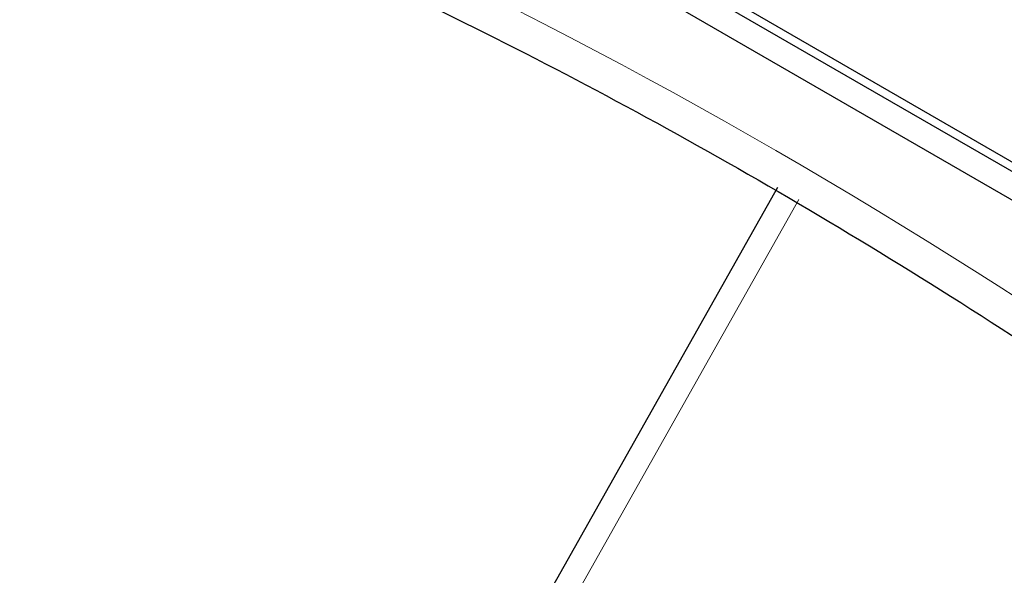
# Paper-space layout 'Blatt4' of a CAD drawing. Header units: millimetres. Extents: x 5 to 418, y 2 to 292.
# Tile 23 of 102: x 118.11 to 119.52, y 177.173 to 177.968. Entities that reach past the tile are written whole.
import ezdxf

# ---------------------------------------------------------------- set-up
doc = ezdxf.new("R2010")
doc.units = ezdxf.units.MM

psp = doc.layouts.new('Blatt4')

# ---------------------------------------------------------------- linework, layer by layer
at = {"color": 7, "linetype": 'Continuous', "lineweight": 25}
for p, q in [((116.1773, 179.646), (122.0699, 176.2443)), ((117.6976, 178.8228), (122.0817, 176.2919)), ((117.6858, 178.816), (122.0699, 176.2851)), ((119.1948, 177.7279), (118.6493, 176.7607))]:
    psp.add_line(p, q, dxfattribs=at)
at = {"color": 7, "linetype": 'Continuous', "lineweight": 18}
psp.add_line((119.2257, 177.711), (118.6802, 176.7438), dxfattribs=at)
psp.add_arc((115.2065, 170.8764), 7.9725, 50.30384, 69.70154, dxfattribs=at)
at = {"color": 7, "linetype": 'Continuous', "lineweight": 25}
psp.add_open_spline([(118.0351, 178.2644), (118.1143, 178.2356), (118.3448, 178.1516), (118.7322, 177.9777), (119.196, 177.7293), (119.6606, 177.4371), (120.0328, 177.1703), (120.2487, 176.9991), (120.3119, 176.9489)], degree=3, knots=[0, 0, 0, 0, 0.106109, 0.308603, 0.511101, 0.713584, 0.916095, 1, 1, 1, 1], dxfattribs=at)

doc.saveas('drawing.dxf')
